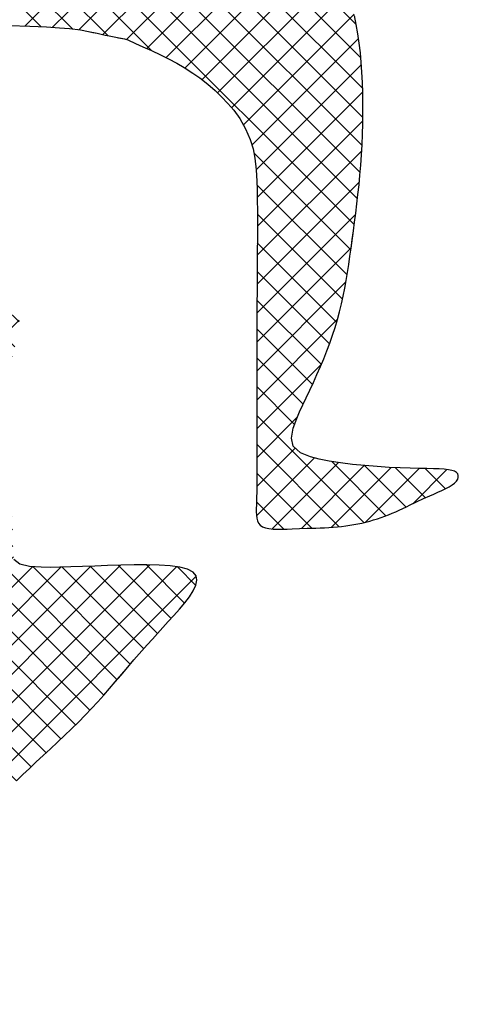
# Model space of a CAD drawing. Header units: millimetres. Extents: x 0 to 462, y -103 to 339.
# Tile 10 of 191: x 383.44 to 386.51, y 40.84 to 47.74. Entities that reach past the tile are written whole.
import ezdxf

# ---------------------------------------------------------------- set-up
doc = ezdxf.new("R2010")
doc.units = ezdxf.units.MM
doc.header["$LTSCALE"] = 23.1
doc.layers.get('0').update_dxf_attribs({"linetype": 'CONTINUOUS'})
doc.layers.add('E195SDEPSKLU00R_DXF_FORMAT', color=7, linetype='CONTINUOUS')

msp = doc.modelspace()

# ---------------------------------------------------------------- hatches: boundary and pattern name
at = {"layer": 'E195SDEPSKLU00R_DXF_FORMAT', "linetype": 'Continuous'}
h = msp.add_hatch(dxfattribs=at)
h.set_pattern_fill('ANSI37', color=5, scale=0.142875, angle=45, style=0, pattern_type=0)
h.set_pattern_definition([(45, (-86.60059, 86.60059), (-0.10102788, 0.10102788), []), (135, (-101.7918, -101.7918), (-0.10102788, -0.10102788), [])])
h.paths.add_polyline_path([(383.0983, 45.6374), (383.0316, 45.6236), (382.9596, 45.6138), (382.894, 45.608), (382.839, 45.6043), (382.7814, 45.6012), (382.7199, 45.5985), (382.6541, 45.596), (382.5796, 45.5934), (382.5169, 45.5913), (382.4753, 45.5899), (382.4326, 45.5885), (382.389, 45.5871), (382.3448, 45.5857), (382.3001, 45.5842), (382.2551, 45.5828), (382.2102, 45.5813), (382.1655, 45.5798), (382.1213, 45.578), (382.078, 45.5759), (382.0357, 45.5735), (381.9946, 45.5706), (381.9552, 45.567), (381.9176, 45.5628), (381.882, 45.5578), (381.8483, 45.5521), (381.8164, 45.5458), (381.7862, 45.5389), (381.7575, 45.5314), (381.7301, 45.5236), (381.7039, 45.5153), (381.6787, 45.5067), (381.6545, 45.4979), (381.6312, 45.4888), (381.6087, 45.4793), (381.5872, 45.4695), (381.5664, 45.4593), (381.5466, 45.4486), (381.5276, 45.4373), (381.5094, 45.4255), (381.492, 45.4132), (381.4754, 45.4001), (381.4596, 45.3864), (381.4446, 45.372), (381.4304, 45.3568), (381.417, 45.3408), (381.4043, 45.324), (381.3923, 45.3063), (381.381, 45.2878), (381.3706, 45.2684), (381.3609, 45.2484), (381.3521, 45.2278), (381.3443, 45.2067), (381.3373, 45.1854), (381.3314, 45.1637), (381.3265, 45.142), (381.3227, 45.1202), (381.3199, 45.0984), (381.318, 45.0763), (381.3171, 45.0539), (381.3169, 45.0311), (381.3175, 45.0078), (381.3188, 44.9839), (381.3207, 44.9593), (381.3234, 44.9338), (381.3284, 44.9071), (381.3372, 44.8789), (381.3516, 44.8486), (381.3732, 44.816), (381.4037, 44.7806), (381.4447, 44.7421), (381.498, 44.7001), (381.5748, 44.6718), (381.665, 44.652), (381.7647, 44.6394), (381.8701, 44.6329), (381.9772, 44.6312), (382.0823, 44.6334), (382.1815, 44.638), (382.2709, 44.6441), (382.3476, 44.6506), (382.4122, 44.6573), (382.4664, 44.6642), (382.5118, 44.6713), (382.5499, 44.6785), (382.5824, 44.6858), (382.6108, 44.6933), (382.6368, 44.7008), (382.6617, 44.7084), (382.6854, 44.7159), (382.7079, 44.7232), (382.7287, 44.7302), (382.7478, 44.7367), (382.7649, 44.7426), (382.7797, 44.7478), (382.792, 44.7522), (382.8017, 44.7557), (382.8094, 44.7587), (382.816, 44.7615), (382.8222, 44.7647), (382.8287, 44.7686), (382.8364, 44.7737), (382.846, 44.7804), (382.8584, 44.7891), (382.874, 44.8003), (382.8925, 44.8135), (382.9132, 44.8285), (382.9357, 44.8448), (382.9593, 44.8621), (382.9833, 44.8801), (383.0072, 44.8983), (383.0304, 44.9164), (383.0525, 44.9341), (383.0733, 44.9514), (383.0931, 44.9685), (383.1121, 44.9855), (383.1303, 45.0025), (383.1479, 45.0197), (383.165, 45.0371), (383.1818, 45.055), (383.1984, 45.0734), (383.2147, 45.0924), (383.2308, 45.1119), (383.2466, 45.1321), (383.262, 45.1529), (383.277, 45.1744), (383.2915, 45.1965), (383.3056, 45.2193), (383.3191, 45.2429), (383.332, 45.267), (383.3442, 45.2915), (383.3557, 45.3162), (383.3663, 45.3411), (383.3761, 45.3659), (383.3849, 45.3904), (383.3927, 45.4146), (383.3994, 45.4383), (383.4052, 45.4614), (383.4101, 45.4842), (383.4144, 45.5065), (383.418, 45.5285), (383.4213, 45.5503), (383.4243, 45.5718), (383.427, 45.5931), (383.4297, 45.6143), (383.4318, 45.6348), (383.433, 45.6543), (383.4327, 45.6722), (383.4306, 45.6881), (383.4261, 45.7015), (383.4188, 45.7119), (383.4083, 45.7188), (383.3942, 45.722), (383.3769, 45.7219), (383.357, 45.7189), (383.3351, 45.7136), (383.3116, 45.7066), (383.2872, 45.6985), (383.2624, 45.6897), (383.223, 45.6756), (383.1651, 45.6562)])
h.paths.add_polyline_path([(385.8878, 44.2279), (385.9146, 44.2357), (385.941, 44.2441), (385.9671, 44.253), (385.993, 44.2625), (386.0186, 44.2724), (386.044, 44.2829), (386.0693, 44.2938), (386.0945, 44.3051), (386.1196, 44.3168), (386.145, 44.3288), (386.1706, 44.341), (386.2141, 44.3619), (386.2648, 44.3855), (386.3073, 44.4042), (386.3365, 44.4169), (386.3653, 44.4296), (386.3931, 44.4424), (386.4193, 44.4552), (386.4432, 44.4681), (386.4641, 44.4812), (386.4814, 44.4945), (386.4946, 44.5078), (386.5035, 44.5211), (386.5079, 44.534), (386.5079, 44.5463), (386.5034, 44.5576), (386.4942, 44.5677), (386.4804, 44.5763), (386.4617, 44.5831), (386.4382, 44.5879), (386.4094, 44.5911), (386.3748, 44.5931), (386.3341, 44.5943), (386.2868, 44.5952), (386.2324, 44.5962), (386.1706, 44.5977), (386.1008, 44.6001), (386.0232, 44.604), (385.9399, 44.6093), (385.8536, 44.6162), (385.7671, 44.6248), (385.683, 44.6352), (385.604, 44.6474), (385.5329, 44.6617), (385.4723, 44.678), (385.4012, 44.7055), (385.3517, 44.7519), (385.3385, 44.8094), (385.352, 44.8789), (385.3772, 44.9461), (385.3964, 44.9921), (385.4182, 45.0409), (385.4419, 45.092), (385.4669, 45.1448), (385.4924, 45.199), (385.5178, 45.2539), (385.5424, 45.3092), (385.5657, 45.3645), (385.5876, 45.4196), (385.608, 45.4746), (385.6271, 45.5295), (385.6447, 45.5843), (385.661, 45.639), (385.6758, 45.6937), (385.6893, 45.7483), (385.7015, 45.803), (385.7125, 45.8578), (385.7225, 45.9129), (385.7317, 45.9685), (385.7404, 46.0248), (385.7486, 46.0818), (385.7567, 46.1399), (385.7648, 46.1991), (385.773, 46.2596), (385.7812, 46.3215), (385.7894, 46.3846), (385.7974, 46.4491), (385.805, 46.5149), (385.8122, 46.5821), (385.8188, 46.6505), (385.8247, 46.7203), (385.8297, 46.7913), (385.8338, 46.8634), (385.8369, 46.9362), (385.839, 47.0093), (385.8401, 47.0825), (385.8401, 47.1555), (385.839, 47.228), (385.8366, 47.2996), (385.833, 47.3701), (385.8281, 47.4394), (385.8217, 47.5075), (385.8139, 47.5745), (385.8044, 47.6402), (385.7932, 47.7047), (385.7802, 47.7679), (385.7654, 47.8299), (385.7486, 47.8906), (385.7303, 47.9499), (385.7106, 48.0079), (385.69, 48.0644), (385.6687, 48.1192), (385.6472, 48.1725), (385.6257, 48.2241), (385.6047, 48.2738), (385.5842, 48.3218), (385.5642, 48.3684), (385.5441, 48.4138), (385.5237, 48.4585), (385.5025, 48.5028), (385.4802, 48.5471), (385.4564, 48.5917), (385.4308, 48.6371), (385.403, 48.6836), (385.3729, 48.731), (385.3406, 48.7794), (385.3058, 48.8286), (385.2687, 48.8786), (385.2291, 48.9292), (385.187, 48.9804), (385.1423, 49.032), (385.0951, 49.0839), (385.0455, 49.1358), (384.9935, 49.1871), (384.9394, 49.2374), (384.8833, 49.2863), (384.8254, 49.3333), (384.7657, 49.3779), (384.7045, 49.4197), (384.6418, 49.4584), (384.5777, 49.4941), (384.5122, 49.5271), (384.4452, 49.5577), (384.3768, 49.5861), (384.3069, 49.6127), (384.2355, 49.6376), (384.1626, 49.6613), (384.0883, 49.6839), (384.0128, 49.7054), (383.9367, 49.7257), (383.8602, 49.7448), (383.7838, 49.7627), (383.708, 49.7793), (383.633, 49.7945), (383.5593, 49.8082), (383.4872, 49.8205), (383.4165, 49.8313), (383.3469, 49.8406), (383.278, 49.8484), (383.2095, 49.8546), (383.1411, 49.8592), (383.0725, 49.8623), (383.0033, 49.8637), (382.9334, 49.8636), (382.8628, 49.8619), (382.7916, 49.8589), (382.72, 49.8547), (382.6481, 49.8494), (382.576, 49.8431), (382.5041, 49.836), (382.4322, 49.8282), (382.3607, 49.8198), (382.2898, 49.8109), (382.2195, 49.8016), (382.1502, 49.7919), (382.0821, 49.7819), (382.0153, 49.7717), (381.95, 49.7613), (381.8865, 49.7509), (381.8248, 49.7405), (381.7647, 49.7298), (381.7059, 49.7187), (381.6479, 49.707), (381.5903, 49.6945), (381.5329, 49.6809), (381.4753, 49.6661), (381.417, 49.6499), (381.3578, 49.6321), (381.2981, 49.6128), (381.238, 49.5924), (381.1781, 49.5712), (381.1186, 49.5492), (381.0599, 49.5269), (381.0024, 49.5045), (380.9465, 49.4821), (380.8923, 49.4601), (380.8396, 49.4381), (380.7877, 49.416), (380.7363, 49.3935), (380.6847, 49.3702), (380.6326, 49.3461), (380.5794, 49.3207), (380.5246, 49.2938), (380.4679, 49.2653), (380.4095, 49.2352), (380.3497, 49.2038), (380.2889, 49.1711), (380.2275, 49.1375), (380.1658, 49.1032), (380.1042, 49.0682), (380.0431, 49.0328), (379.9828, 48.9971), (379.9232, 48.9613), (379.8644, 48.9251), (379.8063, 48.8888), (379.7489, 48.8522), (379.6921, 48.8154), (379.6359, 48.7783), (379.5802, 48.741), (379.5251, 48.7034), (379.4701, 48.6653), (379.4152, 48.6265), (379.3601, 48.5869), (379.3045, 48.5463), (379.2481, 48.5044), (379.1908, 48.461), (379.1322, 48.416), (379.0723, 48.3692), (379.0114, 48.3209), (378.95, 48.2712), (378.8887, 48.2205), (378.8279, 48.1691), (378.7682, 48.1173), (378.7101, 48.0652), (378.6541, 48.0132), (378.6005, 47.9616), (378.549, 47.9101), (378.4992, 47.8585), (378.4505, 47.8068), (378.4026, 47.7547), (378.3549, 47.702), (378.307, 47.6485), (378.2584, 47.594), (378.2088, 47.5384), (378.1585, 47.4818), (378.1079, 47.4245), (378.0574, 47.3667), (378.0075, 47.3085), (377.9586, 47.2501), (377.9112, 47.1919), (377.8656, 47.1339), (377.8223, 47.0764), (377.7807, 47.019), (377.7406, 46.9614), (377.7013, 46.9034), (377.6623, 46.8447), (377.6233, 46.7848), (377.5837, 46.7234), (377.5431, 46.6603), (377.501, 46.5952), (377.4577, 46.5281), (377.4133, 46.4589), (377.368, 46.3877), (377.3222, 46.3145), (377.2761, 46.2393), (377.2298, 46.1623), (377.1837, 46.0832), (377.138, 46.0024), (377.0929, 45.9198), (377.0485, 45.8357), (377.0051, 45.7504), (376.9627, 45.664), (376.9217, 45.5767), (376.8822, 45.4887), (376.8443, 45.4002), (376.8083, 45.3115), (376.7743, 45.2224), (376.7426, 45.133), (376.7132, 45.0432), (376.6864, 44.953), (376.6624, 44.8624), (376.6413, 44.7714), (376.6234, 44.6798), (376.6087, 44.5878), (376.5971, 44.4959), (376.5882, 44.4044), (376.5818, 44.3139), (376.5777, 44.225), (376.5754, 44.1381), (376.5749, 44.0538), (376.5757, 43.9725), (376.5777, 43.8947), (376.5808, 43.8202), (376.5849, 43.7487), (376.59, 43.6798), (376.596, 43.6133), (376.6029, 43.5488), (376.6106, 43.4861), (376.6191, 43.4248), (376.6284, 43.3646), (376.6384, 43.3056), (376.6491, 43.2477), (376.6606, 43.1908), (376.6728, 43.1351), (376.6858, 43.0805), (376.6995, 43.027), (376.7139, 42.9746), (376.7291, 42.9233), (376.745, 42.8731), (376.7617, 42.8237), (376.7791, 42.7752), (376.7973, 42.7275), (376.8162, 42.6803), (376.8358, 42.6338), (376.8562, 42.5877), (376.8773, 42.5419), (376.899, 42.4967), (376.9213, 42.4518), (376.9441, 42.4075), (376.9672, 42.3637), (376.9907, 42.3206), (377.0143, 42.278), (377.038, 42.2362), (377.0617, 42.1951), (377.0854, 42.1547), (377.1093, 42.115), (377.1333, 42.0758), (377.1575, 42.0372), (377.1819, 41.9991), (377.2066, 41.9615), (377.2316, 41.9243), (377.257, 41.8874), (377.2832, 41.851), (377.3105, 41.8149), (377.3392, 41.7792), (377.3699, 41.7438), (377.4027, 41.7088), (377.4382, 41.6742), (377.4766, 41.64), (377.5182, 41.6061), (377.5626, 41.5725), (377.6095, 41.5392), (377.6583, 41.5062), (377.7086, 41.4733), (377.76, 41.4406), (377.8118, 41.408), (377.8638, 41.3754), (377.9156, 41.3428), (377.9676, 41.3104), (378.0204, 41.2783), (378.0747, 41.2466), (378.131, 41.2154), (378.19, 41.1849), (378.2522, 41.1553), (378.3182, 41.1266), (378.3885, 41.0991), (378.4629, 41.0727), (378.5408, 41.0476), (378.622, 41.024), (378.7059, 41.0018), (378.7922, 40.9811), (378.8804, 40.9622), (378.9702, 40.945), (379.0611, 40.9296), (379.1528, 40.9159), (379.2449, 40.9038), (379.3372, 40.8932), (379.4293, 40.8838), (379.5209, 40.8756), (379.6116, 40.8684), (379.7012, 40.8621), (379.7894, 40.8565), (379.8761, 40.8519), (379.9615, 40.8482), (380.0455, 40.8458), (380.1282, 40.8446), (380.2097, 40.8448), (380.2899, 40.8467), (380.369, 40.8502), (380.447, 40.8556), (380.5241, 40.8629), (380.6005, 40.8721), (380.6763, 40.8833), (380.7518, 40.8965), (380.8272, 40.9119), (380.9026, 40.9293), (380.9783, 40.949), (381.0543, 40.9708), (381.1307, 40.9949), (381.2074, 41.021), (381.2843, 41.0493), (381.3612, 41.0795), (381.4382, 41.1118), (381.5151, 41.146), (381.5918, 41.182), (381.6682, 41.2199), (381.7442, 41.2593), (381.8195, 41.3), (381.894, 41.3417), (381.9673, 41.3841), (382.0394, 41.427), (382.1099, 41.4702), (382.1787, 41.5132), (382.2457, 41.556), (382.311, 41.5984), (382.3748, 41.6404), (382.4374, 41.6821), (382.499, 41.7234), (382.56, 41.7643), (382.6204, 41.8049), (382.6806, 41.8451), (382.7407, 41.8849), (382.8004, 41.9244), (382.8596, 41.9637), (382.9179, 42.003), (382.9749, 42.0422), (383.0304, 42.0815), (383.0841, 42.121), (383.1356, 42.1608), (383.1849, 42.201), (383.2322, 42.2416), (383.2781, 42.2827), (383.323, 42.3243), (383.3676, 42.3665), (383.4122, 42.4092), (383.4574, 42.4526), (383.5036, 42.4967), (383.5514, 42.5416), (383.6002, 42.587), (383.6498, 42.633), (383.6997, 42.6795), (383.7495, 42.7263), (383.7987, 42.7734), (383.8469, 42.8206), (383.8937, 42.868), (383.9387, 42.9154), (383.9821, 42.9626), (384.024, 43.0095), (384.0646, 43.0561), (384.1041, 43.1021), (384.1426, 43.1473), (384.1804, 43.1918), (384.2357, 43.2563), (384.2913, 43.3193), (384.3278, 43.3604), (384.3645, 43.4012), (384.4014, 43.442), (384.4386, 43.4831), (384.4764, 43.5248), (384.5148, 43.5674), (384.5536, 43.6109), (384.5909, 43.6547), (384.6243, 43.6977), (384.6513, 43.7392), (384.6698, 43.7781), (384.6772, 43.8135), (384.6712, 43.8446), (384.6496, 43.8704), (384.6106, 43.8902), (384.5562, 43.9046), (384.4889, 43.9142), (384.4114, 43.9197), (384.3262, 43.922), (384.236, 43.9218), (384.1433, 43.9197), (384.0509, 43.9166), (383.961, 43.9131), (383.8748, 43.9096), (383.7933, 43.9066), (383.7173, 43.9045), (383.6479, 43.9037), (383.5859, 43.9046), (383.5042, 43.9091), (383.4372, 43.9253), (383.3948, 43.9588), (383.3867, 44.015), (383.3863, 44.0649), (383.3859, 44.098), (383.3851, 44.1332), (383.3841, 44.1692), (383.3828, 44.205), (383.3814, 44.2392), (383.38, 44.2708), (383.3786, 44.2985), (383.3773, 44.3211), (383.3761, 44.3377), (383.374, 44.3484), (383.3703, 44.3537), (383.3639, 44.354), (383.3539, 44.3496), (383.3394, 44.341), (383.3028, 44.3184), (383.2441, 44.2855), (383.1752, 44.2497), (383.1277, 44.2254), (383.0783, 44.2005), (383.0284, 44.1755), (382.9794, 44.1509), (382.9326, 44.1275), (382.8892, 44.1057), (382.849, 44.0853), (382.8114, 44.0661), (382.7758, 44.0478), (382.7418, 44.0304), (382.6852, 44.0012), (382.644, 43.9801), (382.589, 43.9524), (382.5171, 43.9212), (382.4253, 43.8921), (382.3383, 43.8745), (382.2701, 43.8642), (382.1928, 43.8558), (382.107, 43.8493), (382.0136, 43.8447), (381.9137, 43.8419), (381.8081, 43.8408), (381.698, 43.8413), (381.5842, 43.8434), (381.4677, 43.8471), (381.3495, 43.8521), (381.2313, 43.8584), (381.1144, 43.8658), (381.0005, 43.874), (380.8912, 43.883), (380.788, 43.8925), (380.6926, 43.9024), (380.6063, 43.9125), (380.5305, 43.9226), (380.4642, 43.9327), (380.3806, 43.9473), (380.2927, 43.9668), (380.2227, 43.9854), (380.1473, 44.0069), (380.0869, 44.0266), (380.0261, 44.0513), (379.9645, 44.0838), (379.901, 44.1265), (379.8349, 44.1799), (379.7694, 44.2408), (379.7056, 44.3078), (379.6459, 44.3786), (379.5955, 44.4543), (379.5533, 44.5463), (379.5302, 44.6318), (379.5177, 44.6973), (379.5085, 44.7707), (379.5025, 44.8501), (379.4996, 44.9333), (379.4995, 45.0178), (379.5021, 45.1014), (379.507, 45.1818), (379.5142, 45.2567), (379.5235, 45.3237), (379.5398, 45.4086), (379.569, 45.4903), (379.6054, 45.5501), (379.6483, 45.5982), (379.7044, 45.6514), (379.7638, 45.7028), (379.8272, 45.7534), (379.8925, 45.8006), (379.9569, 45.8422), (380.0217, 45.8791), (380.087, 45.9118), (380.1536, 45.9411), (380.2221, 45.968), (380.2916, 45.9928), (380.3603, 46.0154), (380.4274, 46.0361), (380.4931, 46.0552), (380.552, 46.071), (380.6098, 46.0844), (380.6675, 46.0951), (380.7253, 46.1028), (380.7846, 46.1085), (380.8354, 46.1126), (380.8665, 46.115), (380.8973, 46.1175), (380.928, 46.1202), (380.9583, 46.1233), (380.9886, 46.1266), (381.0193, 46.1302), (381.0721, 46.1363), (381.136, 46.1429), (381.207, 46.1488), (381.2888, 46.1535), (381.3758, 46.1573), (381.4476, 46.1598), (381.4927, 46.1613), (381.5374, 46.1628), (381.5812, 46.1642), (381.6242, 46.1657), (381.6664, 46.1672), (381.7079, 46.1688), (381.7487, 46.1705), (381.789, 46.1723), (381.8288, 46.1742), (381.8682, 46.1763), (381.9072, 46.1786), (381.9459, 46.1811), (381.9843, 46.1838), (382.0225, 46.1867), (382.0605, 46.1899), (382.0983, 46.1934), (382.1361, 46.1973), (382.1739, 46.2014), (382.2116, 46.206), (382.2492, 46.2107), (382.2866, 46.2157), (382.3238, 46.2208), (382.3894, 46.2298), (382.4529, 46.2383), (382.5171, 46.2461), (382.5802, 46.253), (382.6349, 46.2587), (382.6671, 46.2621), (382.6991, 46.2656), (382.731, 46.2691), (382.7629, 46.2728), (382.7946, 46.2768), (382.826, 46.2811), (382.8568, 46.2858), (382.8868, 46.2909), (382.916, 46.2966), (382.9441, 46.3028), (382.9709, 46.3097), (382.9963, 46.3173), (383.0205, 46.3257), (383.0436, 46.3348), (383.0658, 46.3447), (383.0874, 46.3554), (383.1084, 46.3668), (383.1292, 46.3792), (383.1498, 46.3923), (383.1704, 46.4063), (383.1907, 46.4211), (383.2103, 46.4366), (383.2287, 46.4529), (383.2455, 46.4698), (383.2604, 46.4872), (383.2729, 46.5052), (383.2825, 46.5237), (383.2891, 46.5426), (383.293, 46.5615), (383.2946, 46.5801), (383.2944, 46.598), (383.2929, 46.6148), (383.2906, 46.6302), (383.2879, 46.6438), (383.2853, 46.6552), (383.2831, 46.6642), (383.2813, 46.6713), (383.2795, 46.677), (383.2774, 46.6819), (383.2748, 46.6867), (383.2713, 46.6919), (383.2666, 46.6981), (383.2606, 46.7059), (383.2528, 46.7158), (383.2432, 46.7275), (383.2317, 46.7405), (383.2181, 46.7544), (383.2024, 46.7688), (383.1844, 46.7834), (383.1642, 46.7976), (383.1414, 46.811), (383.1162, 46.8233), (383.0886, 46.8345), (383.0587, 46.8446), (383.0267, 46.8536), (382.9927, 46.8617), (382.9569, 46.8689), (382.9195, 46.8752), (382.8805, 46.8806), (382.8402, 46.8854), (382.7987, 46.8894), (382.7563, 46.8927), (382.7131, 46.8954), (382.6695, 46.8974), (382.6256, 46.899), (382.5816, 46.9), (382.5378, 46.9005), (382.4944, 46.9006), (382.4516, 46.9002), (382.4095, 46.8995), (382.3683, 46.8983), (382.3282, 46.8967), (382.2895, 46.8948), (382.2521, 46.8924), (382.2164, 46.8897), (382.1825, 46.8866), (382.1502, 46.8832), (382.1195, 46.8795), (382.0902, 46.8754), (382.0621, 46.8711), (382.0352, 46.8666), (382.0093, 46.8618), (381.9843, 46.8568), (381.96, 46.8516), (381.9363, 46.8462), (381.9132, 46.8405), (381.8907, 46.8343), (381.8686, 46.8278), (381.8469, 46.8207), (381.8255, 46.813), (381.8043, 46.8046), (381.7834, 46.7956), (381.7627, 46.7858), (381.7424, 46.7754), (381.7224, 46.7643), (381.7028, 46.7525), (381.6838, 46.7402), (381.6654, 46.7273), (381.6476, 46.7138), (381.6306, 46.6997), (381.614, 46.685), (381.5979, 46.6697), (381.5819, 46.6536), (381.5659, 46.6367), (381.5498, 46.6189), (381.5334, 46.6002), (381.5164, 46.5805), (381.4988, 46.5598), (381.4809, 46.5386), (381.4631, 46.5173), (381.4459, 46.4965), (381.4295, 46.4767), (381.4145, 46.4584), (381.4011, 46.4421), (381.3719, 46.4065), (381.3406, 46.3966), (381.2888, 46.3917), (381.2088, 46.3872), (381.1441, 46.3837), (381.067, 46.3795), (380.9797, 46.3748), (380.8844, 46.3697), (380.7831, 46.3643), (380.6779, 46.3588), (380.5711, 46.3532), (380.4647, 46.3478), (380.3608, 46.3426), (380.2605, 46.3377), (380.1652, 46.3331), (380.0759, 46.3288), (379.9939, 46.325), (379.9203, 46.3216), (379.8562, 46.3186), (379.8028, 46.3162), (379.7371, 46.3133), (379.6806, 46.3151), (379.6789, 46.3436), (379.6833, 46.3917), (379.6884, 46.4422), (379.6954, 46.5002), (379.7043, 46.5581), (379.7175, 46.6208), (379.7385, 46.6853), (379.7658, 46.7485), (379.801, 46.8196), (379.84, 46.8893), (379.8827, 46.9551), (379.9299, 47.0155), (379.9766, 47.0645), (380.0194, 47.1042), (380.0686, 47.1455), (380.122, 47.1874), (380.1777, 47.229), (380.2362, 47.2712), (380.2925, 47.3109), (380.3469, 47.3481), (380.3994, 47.3826), (380.4497, 47.4141), (380.5095, 47.4491), (380.5803, 47.4848), (380.6452, 47.5119), (380.7027, 47.5331), (380.765, 47.5533), (380.832, 47.5724), (380.9012, 47.5896), (380.9726, 47.6053), (381.0353, 47.6183), (381.0728, 47.6261), (381.1096, 47.6338), (381.1453, 47.6416), (381.1795, 47.6495), (381.2378, 47.6636), (381.3157, 47.678), (381.4134, 47.6878), (381.5021, 47.6941), (381.6149, 47.6994), (381.756, 47.7036), (381.9277, 47.7066), (382.1239, 47.7084), (382.3366, 47.7091), (382.5576, 47.7087), (382.779, 47.7073), (382.9925, 47.705), (383.1901, 47.7018), (383.3636, 47.6978), (383.5071, 47.6931), (383.6225, 47.6878), (383.7138, 47.682), (383.7849, 47.6758), (383.8615, 47.6668), (383.9174, 47.6561), (383.9479, 47.6495), (383.9775, 47.643), (384.0064, 47.6369), (384.0344, 47.631), (384.0608, 47.6255), (384.0854, 47.6205), (384.1076, 47.616), (384.127, 47.6121), (384.1692, 47.6037), (384.1921, 47.5966), (384.2464, 47.5725), (384.2986, 47.5492), (384.3593, 47.5217), (384.4226, 47.4921), (384.4784, 47.4647), (384.5352, 47.4346), (384.5876, 47.403), (384.6474, 47.3643), (384.6964, 47.3308), (384.7524, 47.2879), (384.8046, 47.2418), (384.8495, 47.1986), (384.8936, 47.1521), (384.9343, 47.1042), (384.9775, 47.0457), (385.0177, 46.9748), (385.05, 46.8988), (385.0698, 46.8334), (385.0827, 46.7697), (385.0923, 46.6877), (385.0967, 46.608), (385.0987, 46.5466), (385.0999, 46.477), (385.1004, 46.3988), (385.1004, 46.3117), (385.1, 46.2151), (385.0993, 46.1086), (385.0985, 45.9917), (385.0978, 45.864), (385.0972, 45.7258), (385.0967, 45.58), (385.0964, 45.4305), (385.0961, 45.281), (385.096, 45.1353), (385.0959, 44.9971), (385.0959, 44.8701), (385.0959, 44.7581), (385.0959, 44.6639), (385.0959, 44.5862), (385.0958, 44.5228), (385.0955, 44.4456), (385.0948, 44.3795), (385.0936, 44.3406), (385.0928, 44.3158), (385.0924, 44.292), (385.0931, 44.2697), (385.0955, 44.2489), (385.1003, 44.2302), (385.1082, 44.2136), (385.1198, 44.1997), (385.1357, 44.1885), (385.1564, 44.1805), (385.1814, 44.1751), (385.2099, 44.172), (385.2411, 44.1707), (385.2744, 44.1709), (385.3089, 44.1719), (385.3439, 44.1735), (385.3952, 44.1759), (385.4491, 44.1777), (385.5095, 44.1794), (385.5405, 44.1804), (385.571, 44.1816), (385.6011, 44.1831), (385.631, 44.185), (385.6606, 44.1875), (385.6901, 44.1905), (385.7193, 44.1941), (385.7482, 44.1982), (385.7768, 44.2029), (385.8051, 44.2083), (385.8331, 44.2142), (385.8606, 44.2208)])

# ---------------------------------------------------------------- linework, layer by layer
at = {"color": 5, "linetype": 'Continuous'}
for p, q in [((385.7932, 47.7047), (385.7802, 47.7679)), ((383.3636, 47.6978), (383.5071, 47.6931)), ((383.5071, 47.6931), (383.6225, 47.6878)), ((383.6225, 47.6878), (383.7138, 47.682)), ((383.7138, 47.682), (383.7849, 47.6758)), ((383.7849, 47.6758), (383.8615, 47.6668)), ((383.8615, 47.6668), (383.9174, 47.6561)), ((383.9174, 47.6561), (383.9479, 47.6495)), ((383.9479, 47.6495), (383.9775, 47.643)), ((383.9775, 47.643), (384.0064, 47.6369)), ((384.0064, 47.6369), (384.0344, 47.631)), ((385.8044, 47.6402), (385.7932, 47.7047)), ((385.8139, 47.5745), (385.8044, 47.6402)), ((384.0344, 47.631), (384.0608, 47.6255)), ((384.0608, 47.6255), (384.0854, 47.6205)), ((384.0854, 47.6205), (384.1076, 47.616)), ((384.1076, 47.616), (384.127, 47.6121)), ((384.127, 47.6121), (384.1692, 47.6037)), ((384.1692, 47.6037), (384.1921, 47.5966)), ((384.1921, 47.5966), (384.2464, 47.5725)), ((384.2464, 47.5725), (384.2986, 47.5492)), ((385.8217, 47.5075), (385.8139, 47.5745)), ((384.2986, 47.5492), (384.3593, 47.5217)), ((384.3593, 47.5217), (384.4226, 47.4921)), ((385.8281, 47.4394), (385.8217, 47.5075)), ((384.4226, 47.4921), (384.4784, 47.4647)), ((384.4784, 47.4647), (384.5352, 47.4346)), ((384.5352, 47.4346), (384.5876, 47.403)), ((385.833, 47.3701), (385.8281, 47.4394)), ((384.5876, 47.403), (384.6474, 47.3643)), ((384.6474, 47.3643), (384.6964, 47.3308)), ((385.8366, 47.2996), (385.833, 47.3701)), ((384.6964, 47.3308), (384.7524, 47.2879)), ((385.839, 47.228), (385.8366, 47.2996)), ((384.7524, 47.2879), (384.8046, 47.2418)), ((384.8046, 47.2418), (384.8495, 47.1986)), ((385.8401, 47.1555), (385.839, 47.228)), ((384.8495, 47.1986), (384.8936, 47.1521)), ((385.8401, 47.0825), (385.8401, 47.1555)), ((384.8936, 47.1521), (384.9343, 47.1042)), ((384.9343, 47.1042), (384.9775, 47.0457)), ((384.9775, 47.0457), (385.0177, 46.9748)), ((385.839, 47.0093), (385.8401, 47.0825)), ((385.0177, 46.9748), (385.05, 46.8988)), ((385.8369, 46.9362), (385.839, 47.0093)), ((385.05, 46.8988), (385.0698, 46.8334)), ((385.8338, 46.8634), (385.8369, 46.9362)), ((385.0698, 46.8334), (385.0827, 46.7697)), ((385.8297, 46.7913), (385.8338, 46.8634)), ((385.0827, 46.7697), (385.0923, 46.6877)), ((385.8247, 46.7203), (385.8297, 46.7913)), ((385.0923, 46.6877), (385.0967, 46.608)), ((385.8188, 46.6505), (385.8247, 46.7203)), ((385.0967, 46.608), (385.0987, 46.5466)), ((385.8122, 46.5821), (385.8188, 46.6505)), ((385.0987, 46.5466), (385.0999, 46.477)), ((385.805, 46.5149), (385.8122, 46.5821)), ((385.0999, 46.477), (385.1004, 46.3988)), ((385.7974, 46.4491), (385.805, 46.5149)), ((385.1004, 46.3988), (385.1004, 46.3117)), ((385.7894, 46.3846), (385.7974, 46.4491)), ((385.7812, 46.3215), (385.7894, 46.3846)), ((385.1004, 46.3117), (385.1, 46.2151)), ((385.7648, 46.1991), (385.773, 46.2596)), ((385.773, 46.2596), (385.7812, 46.3215)), ((385.1, 46.2151), (385.0993, 46.1086)), ((385.7567, 46.1399), (385.7648, 46.1991)), ((385.7486, 46.0818), (385.7567, 46.1399)), ((385.0993, 46.1086), (385.0985, 45.9917)), ((385.7404, 46.0248), (385.7486, 46.0818)), ((385.0985, 45.9917), (385.0978, 45.864)), ((385.7317, 45.9685), (385.7404, 46.0248)), ((385.7225, 45.9129), (385.7317, 45.9685)), ((385.0978, 45.864), (385.0972, 45.7258)), ((385.7015, 45.803), (385.7125, 45.8578)), ((385.7125, 45.8578), (385.7225, 45.9129)), ((385.6893, 45.7483), (385.7015, 45.803)), ((385.0972, 45.7258), (385.0967, 45.58)), ((385.6758, 45.6937), (385.6893, 45.7483)), ((385.6447, 45.5843), (385.661, 45.639)), ((385.661, 45.639), (385.6758, 45.6937)), ((385.0967, 45.58), (385.0964, 45.4305)), ((385.6271, 45.5295), (385.6447, 45.5843)), ((385.608, 45.4746), (385.6271, 45.5295)), ((385.5876, 45.4196), (385.608, 45.4746)), ((385.0964, 45.4305), (385.0961, 45.281)), ((385.5424, 45.3092), (385.5657, 45.3645)), ((385.5657, 45.3645), (385.5876, 45.4196)), ((385.5178, 45.2539), (385.5424, 45.3092)), ((385.0961, 45.281), (385.096, 45.1353)), ((385.4924, 45.199), (385.5178, 45.2539)), ((385.4669, 45.1448), (385.4924, 45.199)), ((385.096, 45.1353), (385.0959, 44.9971)), ((385.4182, 45.0409), (385.4419, 45.092)), ((385.4419, 45.092), (385.4669, 45.1448)), ((385.3964, 44.9921), (385.4182, 45.0409)), ((385.0959, 44.9971), (385.0959, 44.8701)), ((385.3772, 44.9461), (385.3964, 44.9921)), ((385.352, 44.8789), (385.3772, 44.9461)), ((385.0959, 44.8701), (385.0959, 44.7581)), ((385.3385, 44.8094), (385.352, 44.8789)), ((385.0959, 44.7581), (385.0959, 44.6639)), ((385.3517, 44.7519), (385.3385, 44.8094)), ((385.4012, 44.7055), (385.3517, 44.7519)), ((385.4723, 44.678), (385.4012, 44.7055)), ((385.5329, 44.6617), (385.4723, 44.678)), ((385.0959, 44.6639), (385.0959, 44.5862)), ((385.604, 44.6474), (385.5329, 44.6617)), ((385.683, 44.6352), (385.604, 44.6474)), ((385.7671, 44.6248), (385.683, 44.6352)), ((385.8536, 44.6162), (385.7671, 44.6248)), ((385.9399, 44.6093), (385.8536, 44.6162)), ((386.0232, 44.604), (385.9399, 44.6093)), ((386.1008, 44.6001), (386.0232, 44.604)), ((385.0959, 44.5862), (385.0958, 44.5228)), ((386.1706, 44.5977), (386.1008, 44.6001)), ((386.2324, 44.5962), (386.1706, 44.5977)), ((386.2868, 44.5952), (386.2324, 44.5962)), ((386.3341, 44.5943), (386.2868, 44.5952)), ((386.3748, 44.5931), (386.3341, 44.5943)), ((386.4094, 44.5911), (386.3748, 44.5931)), ((386.4382, 44.5879), (386.4094, 44.5911)), ((386.4617, 44.5831), (386.4382, 44.5879)), ((386.4804, 44.5763), (386.4617, 44.5831)), ((386.4942, 44.5677), (386.4804, 44.5763)), ((386.5034, 44.5576), (386.4942, 44.5677)), ((386.5079, 44.5463), (386.5034, 44.5576)), ((386.5079, 44.534), (386.5079, 44.5463)), ((385.0958, 44.5228), (385.0955, 44.4456)), ((386.4193, 44.4552), (386.4432, 44.4681)), ((386.4432, 44.4681), (386.4641, 44.4812)), ((386.4641, 44.4812), (386.4814, 44.4945)), ((386.4814, 44.4945), (386.4946, 44.5078)), ((386.4946, 44.5078), (386.5035, 44.5211)), ((386.5035, 44.5211), (386.5079, 44.534)), ((385.0955, 44.4456), (385.0948, 44.3795)), ((386.2648, 44.3855), (386.3073, 44.4042)), ((386.3073, 44.4042), (386.3365, 44.4169)), ((386.3365, 44.4169), (386.3653, 44.4296)), ((386.3653, 44.4296), (386.3931, 44.4424)), ((386.3931, 44.4424), (386.4193, 44.4552)), ((385.0936, 44.3406), (385.0928, 44.3158)), ((385.0948, 44.3795), (385.0936, 44.3406)), ((386.1196, 44.3168), (386.145, 44.3288)), ((386.145, 44.3288), (386.1706, 44.341)), ((386.1706, 44.341), (386.2141, 44.3619)), ((386.2141, 44.3619), (386.2648, 44.3855)), ((385.0928, 44.3158), (385.0924, 44.292)), ((385.0924, 44.292), (385.0931, 44.2697)), ((385.0931, 44.2697), (385.0955, 44.2489)), ((385.9671, 44.253), (385.993, 44.2625)), ((385.993, 44.2625), (386.0186, 44.2724)), ((386.0186, 44.2724), (386.044, 44.2829)), ((386.044, 44.2829), (386.0693, 44.2938)), ((386.0693, 44.2938), (386.0945, 44.3051)), ((386.0945, 44.3051), (386.1196, 44.3168)), ((385.0955, 44.2489), (385.1003, 44.2302)), ((385.1003, 44.2302), (385.1082, 44.2136)), ((385.1082, 44.2136), (385.1198, 44.1997)), ((385.1198, 44.1997), (385.1357, 44.1885)), ((385.6606, 44.1875), (385.6901, 44.1905)), ((385.6901, 44.1905), (385.7193, 44.1941)), ((385.7193, 44.1941), (385.7482, 44.1982)), ((385.7482, 44.1982), (385.7768, 44.2029)), ((385.7768, 44.2029), (385.8051, 44.2083)), ((385.8051, 44.2083), (385.8331, 44.2142)), ((385.8331, 44.2142), (385.8606, 44.2208)), ((385.8606, 44.2208), (385.8878, 44.2279)), ((385.8878, 44.2279), (385.9146, 44.2357)), ((385.9146, 44.2357), (385.941, 44.2441)), ((385.941, 44.2441), (385.9671, 44.253)), ((385.1357, 44.1885), (385.1564, 44.1805)), ((385.1564, 44.1805), (385.1814, 44.1751)), ((385.1814, 44.1751), (385.2099, 44.172)), ((385.2099, 44.172), (385.2411, 44.1707)), ((385.2411, 44.1707), (385.2744, 44.1709)), ((385.2744, 44.1709), (385.3089, 44.1719)), ((385.3089, 44.1719), (385.3439, 44.1735)), ((385.3439, 44.1735), (385.3952, 44.1759)), ((385.3952, 44.1759), (385.4491, 44.1777)), ((385.4491, 44.1777), (385.5095, 44.1794)), ((385.5095, 44.1794), (385.5405, 44.1804)), ((385.5405, 44.1804), (385.571, 44.1816)), ((385.571, 44.1816), (385.6011, 44.1831)), ((385.6011, 44.1831), (385.631, 44.185)), ((385.631, 44.185), (385.6606, 44.1875)), ((383.4372, 43.9253), (383.3948, 43.9588)), ((383.5042, 43.9091), (383.4372, 43.9253)), ((384.0509, 43.9166), (383.961, 43.9131)), ((384.1433, 43.9197), (384.0509, 43.9166)), ((384.236, 43.9218), (384.1433, 43.9197)), ((384.3262, 43.922), (384.236, 43.9218)), ((384.4114, 43.9197), (384.3262, 43.922)), ((384.4889, 43.9142), (384.4114, 43.9197)), ((384.5562, 43.9046), (384.4889, 43.9142)), ((383.5859, 43.9046), (383.5042, 43.9091)), ((383.6479, 43.9037), (383.5859, 43.9046)), ((383.7173, 43.9045), (383.6479, 43.9037)), ((383.7933, 43.9066), (383.7173, 43.9045)), ((383.8748, 43.9096), (383.7933, 43.9066)), ((383.961, 43.9131), (383.8748, 43.9096)), ((384.6106, 43.8902), (384.5562, 43.9046)), ((384.6496, 43.8704), (384.6106, 43.8902)), ((384.6712, 43.8446), (384.6496, 43.8704)), ((384.6513, 43.7392), (384.6698, 43.7781)), ((384.6698, 43.7781), (384.6772, 43.8135)), ((384.6772, 43.8135), (384.6712, 43.8446)), ((384.6243, 43.6977), (384.6513, 43.7392)), ((384.5536, 43.6109), (384.5909, 43.6547)), ((384.5909, 43.6547), (384.6243, 43.6977)), ((384.5148, 43.5674), (384.5536, 43.6109)), ((384.4386, 43.4831), (384.4764, 43.5248)), ((384.4764, 43.5248), (384.5148, 43.5674)), ((384.3645, 43.4012), (384.4014, 43.442)), ((384.4014, 43.442), (384.4386, 43.4831)), ((384.3278, 43.3604), (384.3645, 43.4012)), ((384.2357, 43.2563), (384.2913, 43.3193)), ((384.2913, 43.3193), (384.3278, 43.3604)), ((384.1804, 43.1918), (384.2357, 43.2563)), ((384.1426, 43.1473), (384.1804, 43.1918)), ((384.0646, 43.0561), (384.1041, 43.1021)), ((384.1041, 43.1021), (384.1426, 43.1473)), ((384.024, 43.0095), (384.0646, 43.0561)), ((383.9387, 42.9154), (383.9821, 42.9626)), ((383.9821, 42.9626), (384.024, 43.0095)), ((383.8937, 42.868), (383.9387, 42.9154)), ((383.7987, 42.7734), (383.8469, 42.8206)), ((383.8469, 42.8206), (383.8937, 42.868)), ((383.7495, 42.7263), (383.7987, 42.7734)), ((383.6498, 42.633), (383.6997, 42.6795)), ((383.6997, 42.6795), (383.7495, 42.7263)), ((383.6002, 42.587), (383.6498, 42.633)), ((383.5036, 42.4967), (383.5514, 42.5416)), ((383.5514, 42.5416), (383.6002, 42.587)), ((383.4574, 42.4526), (383.5036, 42.4967)), ((383.4122, 42.4092), (383.4574, 42.4526))]:
    msp.add_line(p, q, dxfattribs=at)
at = {"layer": 'E195SDEPSKLU00R_DXF_FORMAT', "color": 5, "linetype": 'Continuous'}
for p, q in [((385.7932, 47.7047), (385.7802, 47.7679)), ((383.3636, 47.6978), (383.5071, 47.6931)), ((383.5071, 47.6931), (383.6225, 47.6878)), ((383.6225, 47.6878), (383.7138, 47.682)), ((383.7138, 47.682), (383.7849, 47.6758)), ((383.7849, 47.6758), (383.8615, 47.6668)), ((383.8615, 47.6668), (383.9174, 47.6561)), ((383.9174, 47.6561), (383.9775, 47.643)), ((383.9775, 47.643), (384.0064, 47.6369)), ((384.0064, 47.6369), (384.0344, 47.631)), ((385.8044, 47.6402), (385.7932, 47.7047)), ((385.8139, 47.5745), (385.8044, 47.6402)), ((384.0344, 47.631), (384.0608, 47.6255)), ((384.0608, 47.6255), (384.0854, 47.6205)), ((384.0854, 47.6205), (384.1076, 47.616)), ((384.1076, 47.616), (384.1692, 47.6037)), ((384.1692, 47.6037), (384.1921, 47.5966)), ((384.1921, 47.5966), (384.2464, 47.5725)), ((384.2464, 47.5725), (384.2986, 47.5492)), ((385.8217, 47.5075), (385.8139, 47.5745)), ((384.2986, 47.5492), (384.3593, 47.5217)), ((384.3593, 47.5217), (384.4226, 47.4921)), ((385.8281, 47.4394), (385.8217, 47.5075)), ((384.4226, 47.4921), (384.4784, 47.4647)), ((384.4784, 47.4647), (384.5352, 47.4346)), ((384.5352, 47.4346), (384.5876, 47.403)), ((385.833, 47.3701), (385.8281, 47.4394)), ((384.5876, 47.403), (384.6474, 47.3643)), ((384.6474, 47.3643), (384.6964, 47.3308)), ((385.8366, 47.2996), (385.833, 47.3701)), ((384.6964, 47.3308), (384.7524, 47.2879)), ((385.839, 47.228), (385.8366, 47.2996)), ((384.7524, 47.2879), (384.8046, 47.2418)), ((384.8046, 47.2418), (384.8495, 47.1986)), ((385.8401, 47.1555), (385.839, 47.228)), ((384.8495, 47.1986), (384.8936, 47.1521)), ((385.8401, 47.0825), (385.8401, 47.1555)), ((384.8936, 47.1521), (384.9343, 47.1042)), ((384.9343, 47.1042), (384.9775, 47.0457)), ((384.9775, 47.0457), (385.0177, 46.9748)), ((385.839, 47.0093), (385.8401, 47.0825)), ((385.0177, 46.9748), (385.05, 46.8988)), ((385.8369, 46.9362), (385.839, 47.0093)), ((385.05, 46.8988), (385.0698, 46.8334)), ((385.8338, 46.8634), (385.8369, 46.9362)), ((385.0698, 46.8334), (385.0827, 46.7697)), ((385.8297, 46.7913), (385.8338, 46.8634)), ((385.0827, 46.7697), (385.0923, 46.6877)), ((385.8247, 46.7203), (385.8297, 46.7913)), ((385.0923, 46.6877), (385.0967, 46.608)), ((385.8188, 46.6505), (385.8247, 46.7203)), ((385.0967, 46.608), (385.0987, 46.5466)), ((385.8122, 46.5821), (385.8188, 46.6505)), ((385.0987, 46.5466), (385.0999, 46.477)), ((385.805, 46.5149), (385.8122, 46.5821)), ((385.0999, 46.477), (385.1004, 46.3988)), ((385.7974, 46.4491), (385.805, 46.5149)), ((385.1004, 46.3988), (385.1004, 46.3117)), ((385.7894, 46.3846), (385.7974, 46.4491)), ((385.7812, 46.3215), (385.7894, 46.3846)), ((385.1004, 46.3117), (385.1, 46.2151)), ((385.7567, 46.1399), (385.773, 46.2596)), ((385.773, 46.2596), (385.7812, 46.3215)), ((385.1, 46.2151), (385.0993, 46.1086)), ((385.7486, 46.0818), (385.7567, 46.1399)), ((385.0993, 46.1086), (385.0985, 45.9917)), ((385.7404, 46.0248), (385.7486, 46.0818)), ((385.0985, 45.9917), (385.0978, 45.864)), ((385.7317, 45.9685), (385.7404, 46.0248)), ((385.7225, 45.9129), (385.7317, 45.9685)), ((385.0978, 45.864), (385.0972, 45.7258)), ((385.7015, 45.803), (385.7125, 45.8578)), ((385.7125, 45.8578), (385.7225, 45.9129)), ((385.6893, 45.7483), (385.7015, 45.803)), ((385.0972, 45.7258), (385.0967, 45.58)), ((385.6758, 45.6937), (385.6893, 45.7483)), ((385.6447, 45.5843), (385.661, 45.639)), ((385.661, 45.639), (385.6758, 45.6937)), ((385.0967, 45.58), (385.0964, 45.4305)), ((385.6271, 45.5295), (385.6447, 45.5843)), ((385.608, 45.4746), (385.6271, 45.5295)), ((385.5876, 45.4196), (385.608, 45.4746)), ((385.0964, 45.4305), (385.0961, 45.281)), ((385.5424, 45.3092), (385.5657, 45.3645)), ((385.5657, 45.3645), (385.5876, 45.4196)), ((385.5178, 45.2539), (385.5424, 45.3092)), ((385.0961, 45.281), (385.096, 45.1353)), ((385.4924, 45.199), (385.5178, 45.2539)), ((385.4669, 45.1448), (385.4924, 45.199)), ((385.096, 45.1353), (385.0959, 44.9971)), ((385.4182, 45.0409), (385.4419, 45.092)), ((385.4419, 45.092), (385.4669, 45.1448)), ((385.3964, 44.9921), (385.4182, 45.0409)), ((385.0959, 44.9971), (385.0959, 44.6639)), ((385.3772, 44.9461), (385.3964, 44.9921)), ((385.352, 44.8789), (385.3772, 44.9461)), ((385.3385, 44.8094), (385.352, 44.8789)), ((385.3517, 44.7519), (385.3385, 44.8094)), ((385.4012, 44.7055), (385.3517, 44.7519)), ((385.4723, 44.678), (385.4012, 44.7055)), ((385.5329, 44.6617), (385.4723, 44.678)), ((385.0959, 44.6639), (385.0959, 44.5862)), ((385.604, 44.6474), (385.5329, 44.6617)), ((385.683, 44.6352), (385.604, 44.6474)), ((385.7671, 44.6248), (385.683, 44.6352)), ((385.8536, 44.6162), (385.7671, 44.6248)), ((385.9399, 44.6093), (385.8536, 44.6162)), ((386.0232, 44.604), (385.9399, 44.6093)), ((386.1008, 44.6001), (386.0232, 44.604)), ((385.0959, 44.5862), (385.0958, 44.5228)), ((386.1706, 44.5977), (386.1008, 44.6001)), ((386.2324, 44.5962), (386.1706, 44.5977)), ((386.2868, 44.5952), (386.2324, 44.5962)), ((386.3341, 44.5943), (386.2868, 44.5952)), ((386.3748, 44.5931), (386.3341, 44.5943)), ((386.4094, 44.5911), (386.3748, 44.5931)), ((386.4382, 44.5879), (386.4094, 44.5911)), ((386.4617, 44.5831), (386.4382, 44.5879)), ((386.4804, 44.5763), (386.4617, 44.5831)), ((386.4942, 44.5677), (386.4804, 44.5763)), ((386.5034, 44.5576), (386.4942, 44.5677)), ((386.5079, 44.5463), (386.5034, 44.5576)), ((386.5079, 44.534), (386.5079, 44.5463)), ((385.0958, 44.5228), (385.0955, 44.4456)), ((386.4193, 44.4552), (386.4432, 44.4681)), ((386.4432, 44.4681), (386.4641, 44.4812)), ((386.4641, 44.4812), (386.4814, 44.4945)), ((386.4814, 44.4945), (386.4946, 44.5078)), ((386.4946, 44.5078), (386.5035, 44.5211)), ((386.5035, 44.5211), (386.5079, 44.534)), ((385.0955, 44.4456), (385.0948, 44.3795)), ((386.2648, 44.3855), (386.3073, 44.4042)), ((386.3073, 44.4042), (386.3365, 44.4169)), ((386.3365, 44.4169), (386.3653, 44.4296)), ((386.3653, 44.4296), (386.3931, 44.4424)), ((386.3931, 44.4424), (386.4193, 44.4552)), ((385.0936, 44.3406), (385.0928, 44.3158)), ((385.0948, 44.3795), (385.0936, 44.3406)), ((386.1196, 44.3168), (386.145, 44.3288)), ((386.145, 44.3288), (386.1706, 44.341)), ((386.1706, 44.341), (386.2141, 44.3619)), ((386.2141, 44.3619), (386.2648, 44.3855)), ((385.0928, 44.3158), (385.0924, 44.292)), ((385.0924, 44.292), (385.0931, 44.2697)), ((385.0931, 44.2697), (385.0955, 44.2489)), ((385.9671, 44.253), (385.993, 44.2625)), ((385.993, 44.2625), (386.0186, 44.2724)), ((386.0186, 44.2724), (386.044, 44.2829)), ((386.044, 44.2829), (386.0693, 44.2938)), ((386.0693, 44.2938), (386.0945, 44.3051)), ((386.0945, 44.3051), (386.1196, 44.3168)), ((385.0955, 44.2489), (385.1003, 44.2302)), ((385.1003, 44.2302), (385.1082, 44.2136)), ((385.1082, 44.2136), (385.1198, 44.1997)), ((385.1198, 44.1997), (385.1357, 44.1885)), ((385.6606, 44.1875), (385.6901, 44.1905)), ((385.6901, 44.1905), (385.7193, 44.1941)), ((385.7193, 44.1941), (385.7482, 44.1982)), ((385.7482, 44.1982), (385.7768, 44.2029)), ((385.7768, 44.2029), (385.8051, 44.2083)), ((385.8051, 44.2083), (385.8331, 44.2142)), ((385.8331, 44.2142), (385.8606, 44.2208)), ((385.8606, 44.2208), (385.8878, 44.2279)), ((385.8878, 44.2279), (385.9146, 44.2357)), ((385.9146, 44.2357), (385.941, 44.2441)), ((385.941, 44.2441), (385.9671, 44.253)), ((385.1357, 44.1885), (385.1564, 44.1805)), ((385.1564, 44.1805), (385.1814, 44.1751)), ((385.1814, 44.1751), (385.2099, 44.172)), ((385.2099, 44.172), (385.2411, 44.1707)), ((385.2411, 44.1707), (385.2744, 44.1709)), ((385.2744, 44.1709), (385.3089, 44.1719)), ((385.3089, 44.1719), (385.3439, 44.1735)), ((385.3439, 44.1735), (385.3952, 44.1759)), ((385.3952, 44.1759), (385.4491, 44.1777)), ((385.4491, 44.1777), (385.5095, 44.1794)), ((385.5095, 44.1794), (385.5405, 44.1804)), ((385.5405, 44.1804), (385.571, 44.1816)), ((385.571, 44.1816), (385.6011, 44.1831)), ((385.6011, 44.1831), (385.631, 44.185)), ((385.631, 44.185), (385.6606, 44.1875)), ((383.4372, 43.9253), (383.3948, 43.9588)), ((383.5042, 43.9091), (383.4372, 43.9253)), ((384.0509, 43.9166), (383.961, 43.9131)), ((384.1433, 43.9197), (384.0509, 43.9166)), ((384.236, 43.9218), (384.1433, 43.9197)), ((384.3262, 43.922), (384.236, 43.9218)), ((384.4114, 43.9197), (384.3262, 43.922)), ((384.4889, 43.9142), (384.4114, 43.9197)), ((384.5562, 43.9046), (384.4889, 43.9142)), ((383.5859, 43.9046), (383.5042, 43.9091)), ((383.6479, 43.9037), (383.5859, 43.9046)), ((383.7173, 43.9045), (383.6479, 43.9037)), ((383.7933, 43.9066), (383.7173, 43.9045)), ((383.8748, 43.9096), (383.7933, 43.9066)), ((383.961, 43.9131), (383.8748, 43.9096)), ((384.6106, 43.8902), (384.5562, 43.9046)), ((384.6496, 43.8704), (384.6106, 43.8902)), ((384.6712, 43.8446), (384.6496, 43.8704)), ((384.6513, 43.7392), (384.6698, 43.7781)), ((384.6698, 43.7781), (384.6772, 43.8135)), ((384.6772, 43.8135), (384.6712, 43.8446)), ((384.6243, 43.6977), (384.6513, 43.7392)), ((384.5536, 43.6109), (384.5909, 43.6547)), ((384.5909, 43.6547), (384.6243, 43.6977)), ((384.5148, 43.5674), (384.5536, 43.6109)), ((384.4014, 43.442), (384.4764, 43.5248)), ((384.4014, 43.442), (384.4764, 43.5248)), ((384.4764, 43.5248), (384.5148, 43.5674)), ((384.3645, 43.4012), (384.4014, 43.442)), ((384.3278, 43.3604), (384.3645, 43.4012)), ((384.2357, 43.2563), (384.2913, 43.3193)), ((384.2913, 43.3193), (384.3278, 43.3604)), ((384.1804, 43.1918), (384.2357, 43.2563)), ((384.1041, 43.1021), (384.1804, 43.1918)), ((384.0646, 43.0561), (384.1041, 43.1021)), ((384.024, 43.0095), (384.0646, 43.0561)), ((383.9387, 42.9154), (383.9821, 42.9626)), ((383.9821, 42.9626), (384.024, 43.0095)), ((383.8937, 42.868), (383.9387, 42.9154)), ((383.7987, 42.7734), (383.8469, 42.8206)), ((383.8469, 42.8206), (383.8937, 42.868)), ((383.7495, 42.7263), (383.7987, 42.7734)), ((383.6498, 42.633), (383.6997, 42.6795)), ((383.6997, 42.6795), (383.7495, 42.7263)), ((383.6002, 42.587), (383.6498, 42.633)), ((383.5036, 42.4967), (383.5514, 42.5416)), ((383.5514, 42.5416), (383.6002, 42.587)), ((383.4574, 42.4526), (383.5036, 42.4967)), ((383.4122, 42.4092), (383.4574, 42.4526))]:
    msp.add_line(p, q, dxfattribs=at)

doc.saveas('drawing.dxf')
